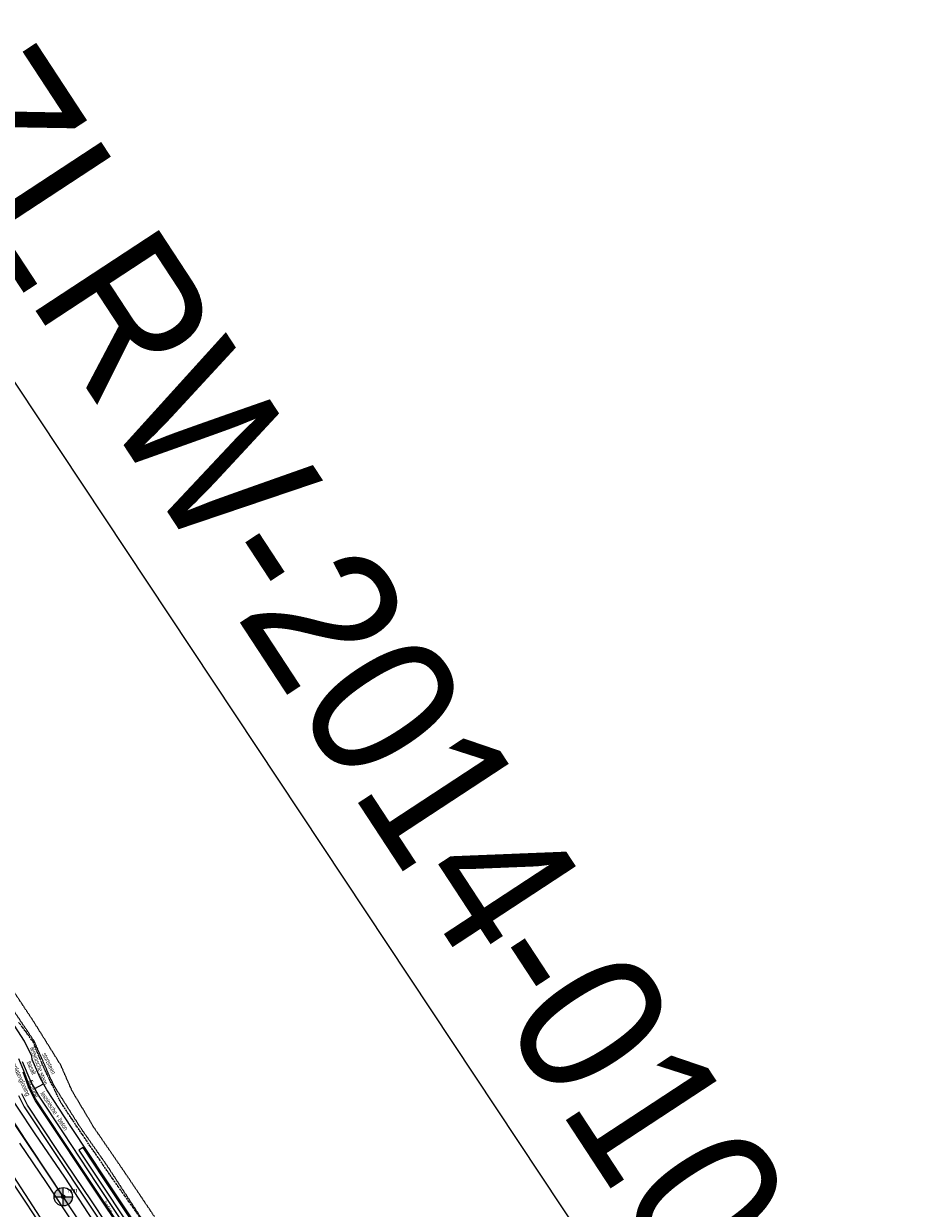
# Model space of a CAD drawing. Header units: metres. Extents: x 62183 to 64315, y 386037 to 389216.
# Tile 12 of 21: x 63264 to 63747, y 387479 to 388122. Entities that reach past the tile are written whole.
import ezdxf
from ezdxf.enums import TextEntityAlignment as Align

# ---------------------------------------------------------------- set-up
doc = ezdxf.new("R2010")
doc.units = ezdxf.units.M
doc.linetypes.add('HIDDEN', pattern=[0.375, 0.25, -0.125])
doc.linetypes.add('PHANTOM2', pattern=[1.25, 0.625, -0.125, 0.125, -0.125, 0.125, -0.125])
doc.layers.get('0').update_dxf_attribs({"linetype": 'CONTINUOUS'})
for name, color, linetype in [('0 @ 0.5', 7, 'CONTINUOUS'), ('0 @ 1', 7, 'CONTINUOUS'), ('0 @ 5', 7, 'CONTINUOUS'), ('BS-OVERIG-KPN', 253, 'CONTINUOUS'), ('BS-SCHEIDINGSLIJN-TALUDBEKL', 253, 'CONTINUOUS'), ('THEORETISCHE_NULLIJN', 1, 'CONTINUOUS')]:
    doc.layers.add(name, color=color, linetype=linetype)
for name, color, linetype, lineweight in [('BS-Dijkpaal', 2, 'CONTINUOUS', 25), ('BS-Dijkpaalnr', 6, 'CONTINUOUS', 25), ('BS-KANT-KREUKELBERM', 35, 'PHANTOM2', 0), ('BS-KRUINLIJN', 253, 'CONTINUOUS', 0), ('BS-OVERIGE-TEKSTEN', 253, 'CONTINUOUS', 0), ('BS-TEENLIJN', 1, 'CONTINUOUS', 0), ('BS-TEENSCHOT-GECONSTRUEERD', 11, 'HIDDEN', 13), ('BS-TUSSENBERM', 253, 'CONTINUOUS', 0), ('BS-ZANDLIJN', 2, 'HIDDEN', 20), ('TB-SNIJLIJNEN', 1, 'CONTINUOUS', 15), ('TL-3.5mm Tekst', 3, 'CONTINUOUS', 35)]:
    doc.layers.add(name, color=color, linetype=linetype, lineweight=lineweight)
doc.styles.add('ISO', font='isocp.shx', dxfattribs={"height": 2.5})
doc.styles.add('StagCAD', font='StagCAD.ttf')

# ---------------------------------------------------------------- blocks, each defined once
blk = doc.blocks.new('dijkpaal')
at = {"layer": 'BS-Dijkpaal'}
h = blk.add_hatch(color=256, dxfattribs=at)
h.paths.add_polyline_path([(0, 0), (0, 1, 0.414214), (-1, 0)])
h.paths.add_polyline_path([(1, 0), (0, 0), (0, -1, 0.414214)])
for p, q in [((-1, 0), (1, 0)), ((0, -1), (0, 1))]:
    blk.add_line(p, q, dxfattribs=at)
blk.add_circle((0, 0), 1, dxfattribs=at)
blk = doc.blocks.new('*U319')
at = {"layer": '0 @ 0.5', "xscale": 0.5, "yscale": 0.5, "zscale": 0.5}
blk.add_blockref('dijkpaal', (63285.463, 387485.717), dxfattribs=at)
at = {"layer": '0 @ 1'}
blk.add_blockref('dijkpaal', (63285.463, 387485.717), dxfattribs=at)
at = {"layer": '0 @ 5', "xscale": 5, "yscale": 5, "zscale": 5}
blk.add_blockref('dijkpaal', (63285.463, 387485.717), dxfattribs=at)

msp = doc.modelspace()

# ---------------------------------------------------------------- linework, layer by layer
at = {"layer": 'BS-KANT-KREUKELBERM'}
msp.add_polyline3d([(63329.5, 387471.18, 0), (63313.38, 387493.8, 0), (63296.2, 387518.85, 0), (63284.33, 387536.51, 0), (63279.42, 387546.38, 0), (63274.24, 387557.22, 0), (63269.06, 387569.84, 0), (63261.3, 387580.34, 0)], dxfattribs=at)
at = {"layer": 'BS-KRUINLIJN'}
for points in [[(63298.38, 387465.94, 0), (63279.05, 387495.46, 0), (63265.11, 387516.34, 0), (63246.25, 387545.2, 0)], [(63295.84, 387463.86, 0), (63276.32, 387493.44, 0), (63261.86, 387514.71, 0)]]:
    msp.add_polyline3d(points, dxfattribs=at)
at = {"layer": 'BS-OVERIG-KPN'}
msp.add_polyline3d([(63415.82, 387256.06, 0), (63402.21, 387276.83, 0), (63391.37, 387292.85, 0), (63375.22, 387317.05, 0), (63356.53, 387344.79, 0), (63339.55, 387370.46, 0), (63320.61, 387399.05, 0), (63304.06, 387423.76, 0), (63286.84, 387449.8, 0), (63271.17, 387473.67, 0), (63254.93, 387498.26, 0), (63253.78, 387500, 0), (63239.83, 387520.96, 0), (63222.48, 387546.79, 0), (63213.03, 387561.3, 0), (63208.35, 387568.45, 0), (63192.43, 387592.78, 0), (63175.87, 387617.66, 0), (63164.67, 387634.78, 0), (63155.26, 387648.7, 0), (63139.44, 387672.64, 0), (63124.18, 387695.52, 0), (63117, 387706.51, 0)], dxfattribs=at)
at = {"layer": 'BS-SCHEIDINGSLIJN-TALUDBEKL'}
for points in [[(63396.26, 387363.54, 0), (63398.64, 387365.06, 0), (63400.73, 387366.38, 0), (63396.25, 387373.46, 0), (63380.67, 387396.54, 0), (63363.18, 387422.59, 0), (63355.72, 387429.74, 0), (63345.48, 387440.24, 0), (63335.97, 387453.84, 0), (63325.04, 387470.42, 0), (63308.09, 387495.9, 0), (63290, 387523.32, 0), (63276.52, 387543.57, 0), (63274.69, 387546.89, 0), (63272.89, 387550.18, 0), (63268.54, 387560.15, 0), (63268.37, 387561.99, 0), (63264.43, 387570.04, 0), (63255.16, 387584.3, 0), (63254.47, 387585.52, 0), (63254.01, 387586.79, 0), (63253.9, 387588.31, 0), (63254.09, 387591.5, 0)], [(63318.81, 387466.01, 0), (63302.32, 387490.82, 0), (63284.84, 387517, 0), (63270.41, 387538.75, 0), (63267.53, 387544.75, 0), (63264.07, 387553.88, 0), (63261.39, 387560.5, 0)], [(63320.62, 387467.49, 0), (63303.67, 387492.97, 0), (63285.58, 387520.4, 0), (63271.98, 387540.82, 0), (63270.01, 387544.41, 0), (63268.13, 387547.84, 0), (63263.34, 387558.82, 0)], [(63318.29, 387465.72, 0), (63302.27, 387489.89, 0), (63284.48, 387516.49, 0), (63270.4, 387537.74, 0), (63267.06, 387544.41, 0), (63263.71, 387553.27, 0)], [(63270.01, 387544.41, 0), (63274.69, 387546.89, 0)], [(63261.22, 387540.57, 0), (63264.28, 387534.41, 0), (63281.04, 387509.22, 0), (63299.05, 387482.19, 0), (63315.41, 387457.6, 0)], [(63317.05, 387458.89, 0), (63300.7, 387483.46, 0), (63282.31, 387510.85, 0), (63266.11, 387535.42, 0), (63263.06, 387541.52, 0)]]:
    msp.add_polyline3d(points, dxfattribs=at)
msp.add_polyline3d([(63296.26, 387512.46, 0), (63293.87, 387511.04, 0), (63302.65, 387497.88, 0), (63322.72, 387467.8, 0), (63333.38, 387451.62, 0), (63342.71, 387438.07, 0), (63346.18, 387434.39, 0), (63348.41, 387436.16, 0), (63344.9, 387439.76, 0), (63335.35, 387453.42, 0), (63324.42, 387470.01, 0), (63307.46, 387495.49, 0)], close=True, dxfattribs=at)
at = {"layer": 'BS-TEENLIJN'}
msp.add_polyline3d([(63256.57, 387499.81, 0), (63272.82, 387474.67, 0)], dxfattribs=at)
at = {"layer": 'BS-TEENSCHOT-GECONSTRUEERD'}
msp.add_polyline3d([(63329.14, 387472.07, 0), (63309.26, 387502.53, 0), (63294.58, 387523.48, 0), (63281.09, 387544.87, 0), (63278.71, 387549.5, 0), (63274.96, 387558.14, 0), (63271.18, 387566.62, 0), (63269.86, 387569.72, 0), (63266.08, 387575.42, 0), (63257.86, 387587.61, 0)], dxfattribs=at)
at = {"layer": 'BS-TUSSENBERM'}
msp.add_polyline3d([(63304.31, 387468.93, 0), (63286.28, 387496.28, 0), (63270.3, 387519.83, 0), (63250.95, 387548.74, 0)], dxfattribs=at)
at = {"layer": 'BS-ZANDLIJN'}
msp.add_polyline3d([(63334.9, 387474.97, 0), (63319.09, 387498.52, 0), (63302.14, 387523.17, 0), (63290.16, 387543.28, 0), (63284.12, 387557.03, 0), (63269.4, 387580.68, 0), (63253.34, 387604.89, 0)], dxfattribs=at)
at = {"layer": 'TB-SNIJLIJNEN'}
msp.add_lwpolyline([(63129.97, 388121.55), (63697.73, 387266.11)], dxfattribs=at)
at = {"layer": 'THEORETISCHE_NULLIJN'}
msp.add_lwpolyline([(63311.65, 387446.22), (63281.27, 387492.04), (63257.62, 387527.38)], dxfattribs=at)

# ---------------------------------------------------------------- block references
msp.add_blockref('*U319', (0, 0))

# ---------------------------------------------------------------- texts
at = {"layer": 'BS-Dijkpaalnr', "style": 'ISO'}
msp.add_text('1331', height=2, dxfattribs=at).set_placement((63287.8, 387487.96))
at = {"layer": 'BS-OVERIGE-TEKSTEN', "width": 0.68}
for s, rotation, p in [('lessinische steen', 290.16263, (63272.33, 387556.69)), ('betonplatenglooiing', 294.05411, (63261.3, 387551.66)), ('basalt', 293.58989, (63268.28, 387555.58)), ('stortsteen', 295.52259, (63277.7, 387558.01)), ('fixstone', 290.76623, (63269.37, 387544.25)), ('lessinische + beton', 303.0658, (63280.67, 387532.23)), ('beton', 303.55202, (63309.78, 387480.06))]:
    msp.add_text(s, height=2.5, rotation=rotation, dxfattribs=at).set_placement(p, align=Align.MIDDLE)
at = {"layer": 'TL-3.5mm Tekst', "style": 'StagCAD', "width": 0.96}
msp.add_text('ZLRW-2014-01062', height=80, rotation=303.25487, dxfattribs=at).set_placement((63473.06, 387729.88), align=Align.MIDDLE)

doc.saveas('drawing.dxf')
